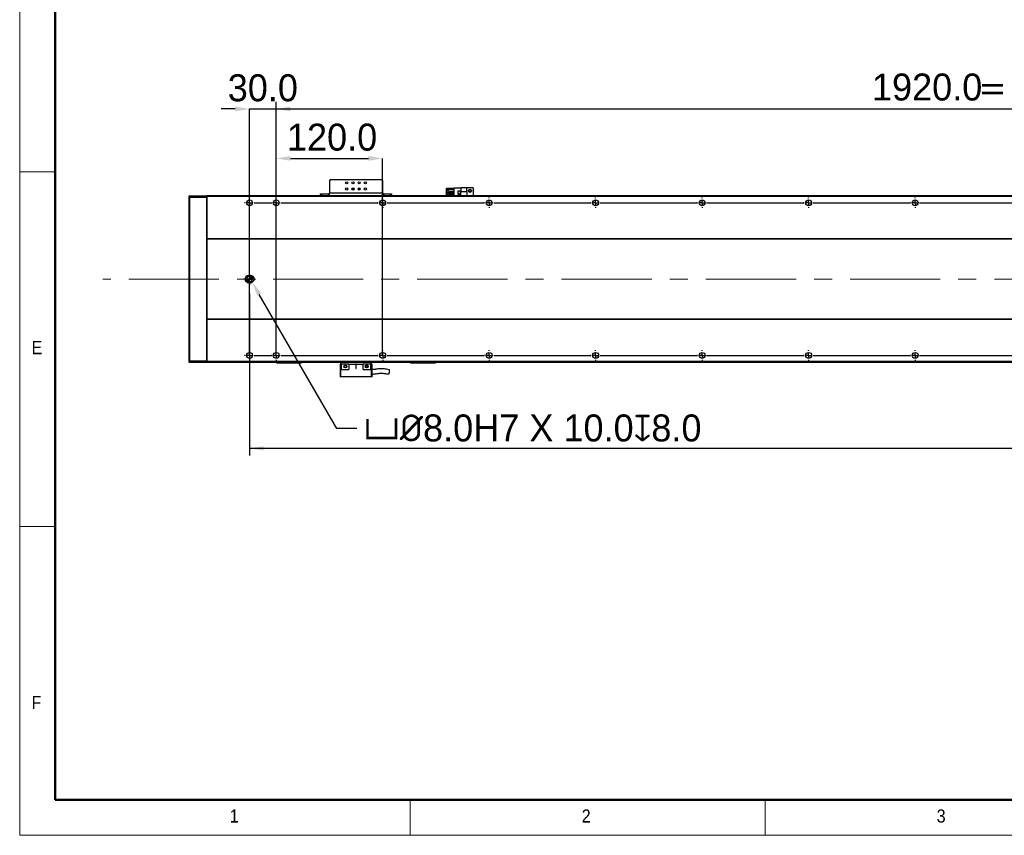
# Model space of a CAD drawing. Header units: millimetres. Extents: x 40 to 3320, y 40 to 2336.
# Tile 1 of 11: x 40 to 1150, y 40 to 959. Entities that reach past the tile are written whole.
import ezdxf

# ---------------------------------------------------------------- set-up
doc = ezdxf.new("R2010")
doc.units = ezdxf.units.MM
doc.header["$LTSCALE"] = 8
doc.header["$PDSIZE"] = -1
doc.linetypes.add('CENTERX2', pattern=[20.32, 12.7, -2.54, 2.54, -2.54])
doc.layers.add('DIMNS', color=7, linetype='Continuous')
doc.styles.add('SLDTEXTSTYLE0', font='Gothic.ttf', dxfattribs={"width": 0.913})
doc.styles.add('SLDTEXTSTYLE7', font='txt')
doc.styles.add('SLDTEXTSTYLE8', font='txt', dxfattribs={"bigfont": 'bigfont'})
doc.dimstyles.new('SLDDIMSTYLE0', dxfattribs={"dimtxt": 30.4, "dimasz": 16, "dimexe": 0, "dimexo": 0.0625, "dimgap": 7.6, "dimtad": 2, "dimdec": 1, "dimrnd": 1e-09, "dimzin": 4, "dimdsep": 46, "dimtxsty": 'SLDTEXTSTYLE7', "dimsah": 1, "dimcen": 0.09, "dimadec": 0, "dimazin": 1, "dimtfac": 1, "dimtdec": 1, "dimtmove": 0, "dimatfit": 0, "dimfxl": 0, "dimfrac": 2, "dimtolj": 1, "dimtzin": 12, "dimarcsym": 0})
doc.dimstyles.new('SLDDIMSTYLE1', dxfattribs={"dimtxt": 30.4, "dimasz": 16, "dimexe": 0, "dimexo": 0.0625, "dimgap": 7.6, "dimtad": 2, "dimdec": 1, "dimrnd": 1e-09, "dimzin": 4, "dimdsep": 46, "dimtxsty": 'SLDTEXTSTYLE7', "dimsah": 1, "dimcen": 0.09, "dimadec": 0, "dimazin": 1, "dimtfac": 1, "dimtdec": 1, "dimtofl": 0, "dimtmove": 0, "dimatfit": 3, "dimfxl": 0, "dimfrac": 2, "dimtolj": 1, "dimtzin": 12, "dimarcsym": 0})
doc.dimstyles.new('SLDDIMSTYLE7', dxfattribs={"dimtxt": 30.4, "dimasz": 16, "dimexe": 0, "dimexo": 0.0625, "dimgap": 7.6, "dimtad": 0, "dimtih": 1, "dimtoh": 1, "dimdec": 1, "dimrnd": 1e-09, "dimzin": 4, "dimdsep": 46, "dimtxsty": 'SLDTEXTSTYLE7', "dimsah": 1, "dimcen": 0, "dimadec": 0, "dimazin": 1, "dimtfac": 1, "dimtdec": 1, "dimtofl": 0, "dimtmove": 0, "dimatfit": 3, "dimfxl": 0, "dimfrac": 2, "dimtolj": 1, "dimtzin": 12, "dimarcsym": 0})

# ---------------------------------------------------------------- blocks, each defined once
blk = doc.blocks.new('_D_23')
at = {"layer": 'DIMNS'}
for p, q in [((329, 769), (329, 866.8)), ((2249, 769), (2249, 866.8)), ((329, 858.8), (2249, 858.8))]:
    blk.add_line(p, q, dxfattribs=at)
for points in [[(329, 858.8), (345, 856.4), (345, 861.2)], [(2249, 858.8), (2233, 861.2), (2233, 856.4)]]:
    blk.add_solid(points, dxfattribs=at)
at = {"layer": 'DIMNS', "char_height": 30.4, "attachment_point": 1}
for s, insert, style in [('1920.0', (1000.4, 898.7), 'SLDTEXTSTYLE7'), ('=16×120.0（PITCH）', (1119.2, 898.7), 'SLDTEXTSTYLE8')]:
    blk.add_mtext(s, dxfattribs=dict(at, insert=insert, style=style))
blk = doc.blocks.new('_D_24')
at = {"layer": 'Defpoints', "color": 0}
for p in [(449, 803), (329, 758.8), (449, 581)]:
    blk.add_point(p, dxfattribs=at)
at = {"layer": 'DIMNS', "color": 0, "lineweight": -2}
for p, q in [((329, 758.9), (329, 803)), ((345, 803), (433, 803)), ((449, 581), (449, 803))]:
    blk.add_line(p, q, dxfattribs=at)
at = {"layer": 'DIMNS', "color": 0}
for points in [[(345, 805.7), (345, 800.4), (329, 803)], [(433, 805.7), (433, 800.4), (449, 803)]]:
    blk.add_solid(points, dxfattribs=at)
at = {"layer": 'DIMNS', "color": 0, "insert": (392, 842.2), "char_height": 30.4, "attachment_point": 2, "style": 'SLDTEXTSTYLE7'}
blk.add_mtext('\\A1;120.0', dxfattribs=at)
blk = doc.blocks.new('_D_25')
at = {"layer": 'Defpoints', "color": 0}
for p in [(329, 858.8), (299, 581), (329, 581)]:
    blk.add_point(p, dxfattribs=at)
at = {"layer": 'DIMNS', "color": 0, "lineweight": -2}
for p, q in [((283, 858.8), (267, 858.8)), ((299, 581), (299, 858.8)), ((299, 858.8), (329, 858.8)), ((329, 581), (329, 858.8)), ((345, 858.8), (361, 858.8))]:
    blk.add_line(p, q, dxfattribs=at)
at = {"layer": 'DIMNS', "color": 0}
for points in [[(283, 861.4), (283, 856.1), (299, 858.8)], [(345, 861.4), (345, 856.1), (329, 858.8)]]:
    blk.add_solid(points, dxfattribs=at)
at = {"layer": 'DIMNS', "color": 0, "insert": (314, 897.8), "char_height": 30.4, "attachment_point": 2, "style": 'SLDTEXTSTYLE7'}
blk.add_mtext('\\A1;30.0', dxfattribs=at)
blk = doc.blocks.new('_D_26')
at = {"layer": 'DIMNS'}
for p, q in [((2279, 656.8), (2279, 468.2)), ((299, 650.3), (299, 468.2)), ((2279, 476.2), (299, 476.2))]:
    blk.add_line(p, q, dxfattribs=at)
for points in [[(299, 476.2), (315, 473.8), (315, 478.6)], [(2279, 476.2), (2263, 478.6), (2263, 473.8)]]:
    blk.add_solid(points, dxfattribs=at)
at = {"layer": 'DIMNS', "insert": (1223.1, 516.1), "char_height": 30.4, "attachment_point": 1, "style": 'SLDTEXTSTYLE7'}
blk.add_mtext('1980.0', dxfattribs=at)
blk = doc.blocks.new('_D_29')
at = {"layer": 'Defpoints', "color": 0}
for p in [(300, 667), (302, 663.5)]:
    blk.add_point(p, dxfattribs=at)
at = {"layer": 'DIMNS', "color": 0, "lineweight": -2}
for p, q in [((397.3, 498.6), (310, 649.7)), ((420.1, 498.6), (397.3, 498.6))]:
    blk.add_line(p, q, dxfattribs=at)
at = {"layer": 'DIMNS', "color": 0}
blk.add_solid([(312.4, 651), (307.7, 648.3), (302, 663.5)], dxfattribs=at)
at = {"layer": 'DIMNS', "color": 0, "insert": (427.7, 514.4), "char_height": 30.4, "attachment_point": 1, "style": 'SLDTEXTSTYLE7'}
blk.add_mtext('\\A1;{\\fGDT|b0|i0|c134|p2;v\\fISOCPEUR|b0|i0|c134|p34;%%C}8.0H7 X 10.0{\\fGDT|b0|i0|c134|p2;x}8.0', dxfattribs=at)
blk = doc.blocks.new('SW_CENTERMARKSYMBOL_8')
at = {"layer": 'DIMNS', "color": 0}
for p, q in [((-35.08, 0), (-35.84, 0)), ((-30, 0), (-32.54, 0)), ((-30, 5.08), (-30, 5.84)), ((-30, 0), (-30, 2.54)), ((-30, 0), (-30, -2.54)), ((-30, 0), (-27.46, 0)), ((-24.92, 0), (-5.08, 0)), ((0, 0), (-2.54, 0)), ((0, 5.08), (0, 5.84)), ((0, 0), (0, 2.54)), ((0, 0), (0, -2.54)), ((0, 0), (2.54, 0)), ((5.08, 0), (114.92, 0)), ((120, 5.08), (120, 5.84)), ((120, 0), (120, 2.54)), ((120, 0), (120, 2.54)), ((240, 5.08), (240, 5.84)), ((240, 0), (240, 2.54)), ((240, 0), (240, 2.54)), ((240, 0), (240, 2.54)), ((360, 5.08), (360, 5.84)), ((360, 0), (360, 2.54)), ((360, 0), (360, 2.54)), ((360, 0), (360, 2.54)), ((360, 0), (360, 2.54)), ((480, 5.08), (480, 5.84)), ((480, 0), (480, 2.54)), ((480, 0), (480, 2.54)), ((480, 0), (480, 2.54)), ((480, 0), (480, 2.54)), ((480, 0), (480, 2.54)), ((600, 5.08), (600, 5.84)), ((600, 0), (600, 2.54)), ((600, 0), (600, 2.54)), ((600, 0), (600, 2.54)), ((600, 0), (600, 2.54)), ((600, 0), (600, 2.54)), ((600, 0), (600, 2.54)), ((720, 5.08), (720, 5.84)), ((720, 0), (720, 2.54)), ((720, 0), (720, 2.54)), ((720, 0), (720, 2.54)), ((720, 0), (720, 2.54)), ((720, 0), (720, 2.54)), ((720, 0), (720, 2.54)), ((720, 0), (720, 2.54)), ((114.92, 0), (114.16, 0)), ((120, 0), (117.46, 0)), ((120, 0), (117.46, 0)), ((120, 0), (120, -2.54)), ((120, 0), (122.54, 0)), ((120, 0), (120, -2.54)), ((120, 0), (122.54, 0)), ((120, -5.08), (120, -5.84)), ((125.08, 0), (125.84, 0)), ((125.08, 0), (234.92, 0)), ((234.92, 0), (234.16, 0)), ((240, 0), (237.46, 0)), ((240, 0), (237.46, 0)), ((240, 0), (237.46, 0)), ((240, 0), (240, -2.54)), ((240, 0), (242.54, 0)), ((240, 0), (240, -2.54)), ((240, 0), (242.54, 0)), ((240, 0), (240, -2.54)), ((240, 0), (242.54, 0)), ((240, -5.08), (240, -5.84)), ((245.08, 0), (245.84, 0)), ((245.08, 0), (354.92, 0)), ((354.92, 0), (354.16, 0)), ((360, 0), (357.46, 0)), ((360, 0), (357.46, 0)), ((360, 0), (357.46, 0)), ((360, 0), (357.46, 0)), ((360, 0), (360, -2.54)), ((360, 0), (362.54, 0)), ((360, 0), (360, -2.54)), ((360, 0), (362.54, 0)), ((360, 0), (360, -2.54)), ((360, 0), (362.54, 0)), ((360, 0), (360, -2.54)), ((360, 0), (362.54, 0)), ((360, -5.08), (360, -5.84)), ((365.08, 0), (365.84, 0)), ((365.08, 0), (474.92, 0)), ((474.92, 0), (474.16, 0)), ((480, 0), (477.46, 0)), ((480, 0), (477.46, 0)), ((480, 0), (477.46, 0)), ((480, 0), (477.46, 0)), ((480, 0), (477.46, 0)), ((480, 0), (480, -2.54)), ((480, 0), (482.54, 0)), ((480, 0), (480, -2.54)), ((480, 0), (482.54, 0)), ((480, 0), (480, -2.54)), ((480, 0), (482.54, 0)), ((480, 0), (480, -2.54)), ((480, 0), (482.54, 0)), ((480, 0), (480, -2.54)), ((480, 0), (482.54, 0)), ((480, -5.08), (480, -5.84)), ((485.08, 0), (485.84, 0)), ((485.08, 0), (594.92, 0)), ((594.92, 0), (594.16, 0)), ((600, 0), (597.46, 0)), ((600, 0), (597.46, 0)), ((600, 0), (597.46, 0)), ((600, 0), (597.46, 0)), ((600, 0), (597.46, 0)), ((600, 0), (597.46, 0)), ((600, 0), (600, -2.54)), ((600, 0), (602.54, 0)), ((600, 0), (600, -2.54)), ((600, 0), (602.54, 0)), ((600, 0), (600, -2.54)), ((600, 0), (602.54, 0)), ((600, 0), (600, -2.54)), ((600, 0), (602.54, 0)), ((600, 0), (600, -2.54)), ((600, 0), (602.54, 0)), ((600, 0), (600, -2.54)), ((600, 0), (602.54, 0)), ((600, -5.08), (600, -5.84)), ((605.08, 0), (605.84, 0)), ((605.08, 0), (714.92, 0)), ((714.92, 0), (714.16, 0)), ((720, 0), (717.46, 0)), ((720, 0), (717.46, 0)), ((720, 0), (717.46, 0)), ((720, 0), (717.46, 0)), ((720, 0), (717.46, 0)), ((720, 0), (717.46, 0)), ((720, 0), (717.46, 0)), ((720, 0), (720, -2.54)), ((720, 0), (722.54, 0)), ((720, 0), (720, -2.54)), ((720, 0), (722.54, 0)), ((720, 0), (720, -2.54)), ((720, 0), (722.54, 0)), ((720, 0), (720, -2.54)), ((720, 0), (722.54, 0)), ((720, 0), (720, -2.54)), ((720, 0), (722.54, 0)), ((720, 0), (720, -2.54)), ((720, 0), (722.54, 0)), ((720, 0), (720, -2.54)), ((720, 0), (722.54, 0)), ((720, -5.08), (720, -5.84)), ((725.08, 0), (725.84, 0)), ((725.08, 0), (834.92, 0)), ((-35.08, -172), (-35.84, -172)), ((-30, -172), (-32.54, -172)), ((-30, -172), (-30, -169.46)), ((-30, -172), (-30, -174.54)), ((-30, -172), (-27.46, -172)), ((-30, -177.08), (-30, -177.84)), ((-24.92, -172), (-5.08, -172)), ((0, -172), (-2.54, -172)), ((0, -172), (0, -169.46)), ((0, -172), (0, -174.54)), ((0, -172), (2.54, -172)), ((0, -177.08), (0, -177.84)), ((5.08, -172), (5.84, -172))]:
    blk.add_line(p, q, dxfattribs=at)
blk = doc.blocks.new('SW_CENTERMARKSYMBOL_9')
at = {"layer": 'DIMNS', "color": 0}
for p, q in [((-125.08, 0), (-125.84, 0)), ((-120, 0), (-122.54, 0)), ((-120, 5.08), (-120, 5.84)), ((-120, 0), (-120, 2.54)), ((-120, 0), (-120, -2.54)), ((-120, 0), (-117.46, 0)), ((-114.92, 0), (-5.08, 0)), ((-5.08, 0), (-5.84, 0)), ((0, 0), (-2.54, 0)), ((0, 0), (-2.54, 0)), ((0, 5.08), (0, 5.84)), ((0, 0), (0, 2.54)), ((0, 0), (0, 2.54)), ((0, 0), (0, -2.54)), ((0, 0), (2.54, 0)), ((0, 0), (0, -2.54)), ((0, 0), (2.54, 0)), ((5.08, 0), (5.84, 0)), ((5.08, 0), (114.92, 0)), ((120, 5.08), (120, 5.84)), ((120, 0), (120, 2.54)), ((120, 0), (120, 2.54)), ((120, 0), (120, 2.54)), ((240, 5.08), (240, 5.84)), ((240, 0), (240, 2.54)), ((240, 0), (240, 2.54)), ((240, 0), (240, 2.54)), ((240, 0), (240, 2.54)), ((360, 5.08), (360, 5.84)), ((360, 0), (360, 2.54)), ((360, 0), (360, 2.54)), ((360, 0), (360, 2.54)), ((360, 0), (360, 2.54)), ((360, 0), (360, 2.54)), ((480, 5.08), (480, 5.84)), ((480, 0), (480, 2.54)), ((480, 0), (480, 2.54)), ((480, 0), (480, 2.54)), ((480, 0), (480, 2.54)), ((480, 0), (480, 2.54)), ((480, 0), (480, 2.54)), ((600, 5.08), (600, 5.84)), ((600, 0), (600, 2.54)), ((600, 0), (600, 2.54)), ((600, 0), (600, 2.54)), ((600, 0), (600, 2.54)), ((600, 0), (600, 2.54)), ((600, 0), (600, 2.54)), ((600, 0), (600, 2.54)), ((-120, -5.08), (-120, -5.84)), ((0, -5.08), (0, -5.84)), ((114.92, 0), (114.16, 0)), ((120, 0), (117.46, 0)), ((120, 0), (117.46, 0)), ((120, 0), (117.46, 0)), ((120, 0), (120, -2.54)), ((120, 0), (122.54, 0)), ((120, 0), (120, -2.54)), ((120, 0), (122.54, 0)), ((120, 0), (120, -2.54)), ((120, 0), (122.54, 0)), ((120, -5.08), (120, -5.84)), ((125.08, 0), (125.84, 0)), ((125.08, 0), (234.92, 0)), ((234.92, 0), (234.16, 0)), ((240, 0), (237.46, 0)), ((240, 0), (237.46, 0)), ((240, 0), (237.46, 0)), ((240, 0), (237.46, 0)), ((240, 0), (240, -2.54)), ((240, 0), (242.54, 0)), ((240, 0), (240, -2.54)), ((240, 0), (242.54, 0)), ((240, 0), (240, -2.54)), ((240, 0), (242.54, 0)), ((240, 0), (240, -2.54)), ((240, 0), (242.54, 0)), ((240, -5.08), (240, -5.84)), ((245.08, 0), (245.84, 0)), ((245.08, 0), (354.92, 0)), ((354.92, 0), (354.16, 0)), ((360, 0), (357.46, 0)), ((360, 0), (357.46, 0)), ((360, 0), (357.46, 0)), ((360, 0), (357.46, 0)), ((360, 0), (357.46, 0)), ((360, 0), (360, -2.54)), ((360, 0), (362.54, 0)), ((360, 0), (360, -2.54)), ((360, 0), (362.54, 0)), ((360, 0), (360, -2.54)), ((360, 0), (362.54, 0)), ((360, 0), (360, -2.54)), ((360, 0), (362.54, 0)), ((360, 0), (360, -2.54)), ((360, 0), (362.54, 0)), ((360, -5.08), (360, -5.84)), ((365.08, 0), (365.84, 0)), ((365.08, 0), (474.92, 0)), ((474.92, 0), (474.16, 0)), ((480, 0), (477.46, 0)), ((480, 0), (477.46, 0)), ((480, 0), (477.46, 0)), ((480, 0), (477.46, 0)), ((480, 0), (477.46, 0)), ((480, 0), (477.46, 0)), ((480, 0), (480, -2.54)), ((480, 0), (482.54, 0)), ((480, 0), (480, -2.54)), ((480, 0), (482.54, 0)), ((480, 0), (480, -2.54)), ((480, 0), (482.54, 0)), ((480, 0), (480, -2.54)), ((480, 0), (482.54, 0)), ((480, 0), (480, -2.54)), ((480, 0), (482.54, 0)), ((480, 0), (480, -2.54)), ((480, 0), (482.54, 0)), ((480, -5.08), (480, -5.84)), ((485.08, 0), (485.84, 0)), ((485.08, 0), (594.92, 0)), ((594.92, 0), (594.16, 0)), ((600, 0), (597.46, 0)), ((600, 0), (597.46, 0)), ((600, 0), (597.46, 0)), ((600, 0), (597.46, 0)), ((600, 0), (597.46, 0)), ((600, 0), (597.46, 0)), ((600, 0), (597.46, 0)), ((600, 0), (600, -2.54)), ((600, 0), (602.54, 0)), ((600, 0), (600, -2.54)), ((600, 0), (602.54, 0)), ((600, 0), (600, -2.54)), ((600, 0), (602.54, 0)), ((600, 0), (600, -2.54)), ((600, 0), (602.54, 0)), ((600, 0), (600, -2.54)), ((600, 0), (602.54, 0)), ((600, 0), (600, -2.54)), ((600, 0), (602.54, 0)), ((600, 0), (600, -2.54)), ((600, 0), (602.54, 0)), ((600, -5.08), (600, -5.84)), ((605.08, 0), (605.84, 0)), ((605.08, 0), (714.92, 0))]:
    blk.add_line(p, q, dxfattribs=at)
blk = doc.blocks.new('SW_CENTERMARKSYMBOL_12')
at = {"layer": 'DIMNS', "color": 0}
for p, q in [((-5.08, 0), (-6.54, 0)), ((0, 0), (-2.54, 0)), ((0, 5.08), (0, 6.54)), ((0, 0), (0, 2.54)), ((0, 0), (0, -2.54)), ((0, 0), (2.54, 0)), ((0, -5.08), (0, -6.54)), ((5.08, 0), (6.54, 0))]:
    blk.add_line(p, q, dxfattribs=at)
blk = doc.blocks.new('SW_DOWELSYMBOL_4')
at = {"linetype": 'Continuous', "lineweight": 18}
h = blk.add_hatch(color=0, dxfattribs=at)
edge = h.paths.add_edge_path(flags=0)
edge.add_arc((0, 0), 4, 180, 270)
edge.add_line((0, -4), (0, 0))
edge.add_line((0, 0), (-4, 0))
h = blk.add_hatch(color=0, dxfattribs=at)
edge = h.paths.add_edge_path(flags=0)
edge.add_arc((0, 0), 4, 0, 90)
edge.add_line((0, 4), (0, 0))
edge.add_line((0, 0), (4, 0))
at = {"layer": 'DIMNS', "color": 0}
blk.add_circle((0, 0), 4, dxfattribs=at)
blk = doc.blocks.new('SW_DOWELSYMBOL_5')
at = {"linetype": 'Continuous', "lineweight": 18}
h = blk.add_hatch(color=0, dxfattribs=at)
edge = h.paths.add_edge_path(flags=0)
edge.add_arc((0, 0), 4, 180, 270)
edge.add_line((0, -4), (0, 0))
edge.add_line((0, 0), (-4, 0))
h = blk.add_hatch(color=0, dxfattribs=at)
edge = h.paths.add_edge_path(flags=0)
edge.add_arc((0, 0), 4, 0, 90)
edge.add_line((0, 4), (0, 0))
edge.add_line((0, 0), (4, 0))
at = {"layer": 'DIMNS', "color": 0}
blk.add_circle((0, 0), 4, dxfattribs=at)

msp = doc.modelspace()

# ---------------------------------------------------------------- linework, layer by layer
at = {"color": 7, "linetype": 'Continuous', "lineweight": 18}
for p, q in [((40, 2336), (40, 40)), ((80, 2296), (80, 80)), ((40, 788), (80, 788)), ((80, 388), (40, 388)), ((80, 80), (3280, 80)), ((480, 40), (480, 80)), ((880, 80), (880, 40)), ((984, 80), (3280, 80)), ((40, 40), (3320, 40))]:
    msp.add_line(p, q, dxfattribs=at)
at = {"color": 7, "linetype": 'Continuous', "lineweight": 50}
for p, q in [((80, 2296), (80, 80)), ((80, 80), (3280, 80))]:
    msp.add_line(p, q, dxfattribs=at)
at = {"color": 7, "linetype": 'Continuous', "lineweight": 25}
for p, q in [((390.0449864, 778.7713308), (389.0449695, 777.7713288)), ((389.0449695, 777.7713288), (389.0449695, 763.9713336)), ((448.0449848, 778.7713308), (390.0449864, 778.7713308)), ((449.0449719, 777.7713288), (448.0449848, 778.7713308)), ((449.0449719, 763.9713336), (449.0449719, 777.7713288)), ((521.3449888, 769.4713298), (521.0449688, 769.1713322)), ((521.3449888, 769.1713322), (521.0449688, 769.1713322)), ((521.0449688, 760.9713275), (521.0449688, 769.1713322)), ((521.3449888, 769.4713298), (521.4692347, 769.4713298)), ((521.4692347, 769.4713298), (521.3449888, 769.1713322)), ((521.3449888, 769.1713322), (521.3449888, 760.9713275)), ((525.7449739, 769.1713322), (521.3449888, 769.1713322)), ((521.4692347, 769.4713298), (525.7449739, 769.4713298)), ((523.344963, 766.0313297), (523.344963, 768.5313273)), ((523.344963, 768.5313273), (529.5449786, 768.5313273)), ((523.344963, 766.0313297), (529.5449786, 766.0313297)), ((525.7449739, 768.5313273), (525.7449739, 769.4713298)), ((525.7449739, 769.4713298), (529.5449786, 769.4713298)), ((525.7449739, 764.991333), (525.7449739, 766.0313297)), ((529.5449786, 760.9713275), (529.5449786, 769.7713274)), ((529.5449786, 769.7713274), (537.0949797, 769.7713274)), ((536.844968, 766.0713319), (533.6449735, 766.0713319)), ((533.6449735, 766.0713319), (533.6449735, 762.8713299)), ((536.7449812, 765.9713302), (533.7449901, 765.9713302)), ((533.7449901, 765.9713302), (533.7449901, 762.9713315)), ((536.7449812, 762.9713315), (536.7449812, 765.9713302)), ((536.844968, 762.8713299), (536.844968, 766.0713319)), ((544.0449707, 769.7713274), (537.0949797, 769.7713274)), ((537.0949797, 769.7713274), (537.0949797, 765.4713292)), ((544.0449707, 765.4713292), (544.0449707, 769.7713274)), ((551.04497, 769.7713274), (544.0449707, 769.7713274)), ((551.04497, 769.7713274), (551.04497, 760.9713275)), ((231.0449473, 760.6713299), (231.3449971, 760.9713275)), ((231.0449473, 758.8470701), (231.0449473, 760.6713299)), ((231.0449473, 758.8470701), (231.3449971, 758.9713309)), ((231.0449473, 575.0955913), (231.0449473, 758.8470701)), ((231.3449971, 760.9713275), (231.3449971, 758.9713309)), ((231.3449971, 760.9713275), (250.7449977, 760.9713275)), ((231.3449971, 758.9713309), (231.3449971, 574.9713305)), ((250.7449977, 758.9713309), (231.3449971, 758.9713309)), ((250.7449977, 758.9713309), (250.7449977, 760.9713275)), ((251.0449879, 760.6713299), (250.7449977, 760.9713275)), ((250.7449977, 574.9713305), (250.7449977, 758.9713309)), ((251.0449879, 758.8470701), (250.7449977, 758.9713309)), ((2327.0449631, 760.9713275), (251.0449879, 760.9713275)), ((251.0449879, 760.9713275), (251.0449879, 759.9713329)), ((2327.0449631, 759.9713329), (251.0449879, 759.9713329)), ((251.0449879, 759.9713329), (251.0449879, 712.4713298)), ((379.044979, 760.9713275), (379.044979, 762.9713315)), ((379.044979, 762.9713315), (380.0449662, 762.9713315)), ((380.0449662, 762.9713315), (380.0449662, 760.9713275)), ((380.0449662, 762.9713315), (388.0449824, 762.9713315)), ((388.0449824, 762.9713315), (388.0449824, 760.9713275)), ((389.0449695, 762.9713315), (388.0449824, 762.9713315)), ((449.0449719, 763.9713336), (389.0449695, 763.9713336)), ((389.0449695, 760.9713275), (389.0449695, 763.9713336)), ((449.0449719, 763.9713336), (449.0449719, 760.9713275)), ((450.0449888, 762.9713315), (449.0449719, 762.9713315)), ((450.0449888, 762.9713315), (450.0449888, 760.9713275)), ((450.0449888, 762.9713315), (458.0449752, 762.9713315)), ((458.0449752, 760.9713275), (458.0449752, 762.9713315)), ((458.0449752, 762.9713315), (459.0449624, 762.9713315)), ((459.0449624, 762.9713315), (459.0449624, 760.9713275)), ((523.344963, 763.4913299), (523.344963, 764.991333)), ((523.344963, 764.991333), (529.5449786, 764.991333)), ((523.344963, 763.4913299), (529.5449786, 763.4913299)), ((523.344963, 760.9713275), (523.344963, 762.4513332)), ((523.344963, 762.4513332), (529.5449786, 762.4513332)), ((525.7449739, 762.4513332), (525.7449739, 763.4913299)), ((533.6449735, 762.8713299), (536.844968, 762.8713299)), ((533.7449901, 762.9713315), (536.7449812, 762.9713315)), ((544.0449707, 765.4713292), (537.0949797, 765.4713292)), ((537.0949797, 760.9713275), (537.0949797, 765.4713292)), ((544.0449707, 765.4713292), (544.0449707, 760.9713275)), ((2327.0449631, 712.4713298), (251.0449879, 712.4713298)), ((251.0449879, 712.4713298), (251.0449879, 711.9713288)), ((2327.0449631, 711.9713288), (251.0449879, 711.9713288)), ((251.0449879, 711.9713288), (251.0449879, 621.9713289)), ((300.0449829, 670.9713304), (298.0449788, 670.9713304)), ((298.0449788, 662.9713305), (300.0449829, 662.9713305)), ((2327.0449631, 621.9713289), (251.0449879, 621.9713289)), ((251.0449879, 621.9713289), (251.0449879, 621.4713316)), ((2327.0449631, 621.4713316), (251.0449879, 621.4713316)), ((251.0449879, 621.4713316), (251.0449879, 573.9713285)), ((231.0449473, 573.2713316), (231.0449473, 575.0955913)), ((231.0449473, 575.0955913), (231.3449971, 574.9713305)), ((231.0449473, 573.2713316), (231.3449971, 572.9713339)), ((231.3449971, 574.9713305), (231.3449971, 572.9713339)), ((231.3449971, 574.9713305), (250.7449977, 574.9713305)), ((250.7449977, 572.9713339), (231.3449971, 572.9713339)), ((251.0449879, 575.0955913), (250.7449977, 574.9713305)), ((250.7449977, 572.9713339), (250.7449977, 574.9713305)), ((251.0449879, 573.2713316), (250.7449977, 572.9713339)), ((2327.0449631, 573.9713285), (251.0449879, 573.9713285)), ((251.0449879, 573.9713285), (251.0449879, 572.9713339)), ((2327.0449631, 572.9713339), (251.0449879, 572.9713339)), ((329.5449607, 572.7713305), (329.5449607, 572.9713339)), ((329.5449607, 572.7713305), (330.5449776, 572.7713305)), ((329.5449607, 572.7713305), (329.8449807, 572.4713329)), ((330.6692533, 572.4713329), (329.8449807, 572.4713329)), ((330.5449776, 572.9713339), (330.5449776, 572.7713305)), ((330.5449776, 572.7713305), (356.5449707, 572.7713305)), ((330.6692533, 572.4713329), (330.5449776, 572.7713305)), ((356.4207248, 572.4713329), (330.6692533, 572.4713329)), ((356.4207248, 572.4713329), (356.5449707, 572.7713305)), ((357.2449677, 572.4713329), (356.4207248, 572.4713329)), ((356.5449707, 572.7713305), (356.5449707, 572.9713339)), ((356.5449707, 572.7713305), (357.5449876, 572.7713305)), ((357.2449677, 572.4713329), (357.5449876, 572.7713305)), ((357.5449876, 572.9713339), (357.5449876, 572.7713305)), ((402.2449843, 571.0713316), (401.044964, 571.0713316)), ((401.044964, 571.0713316), (401.044964, 556.6713337)), ((402.044981, 571.0713316), (402.044981, 572.9713339)), ((411.0449843, 571.0713316), (402.2449843, 571.0713316)), ((402.2449843, 571.0713316), (402.2449843, 565.0713269)), ((411.0449843, 571.0713316), (418.7949888, 571.0713316)), ((411.0449843, 571.0713316), (411.0449843, 565.0713269)), ((419.2949824, 571.0713316), (418.7949888, 571.0713316)), ((418.7949888, 571.0713316), (418.7949888, 566.3213331)), ((419.2949824, 571.0713316), (427.0449869, 571.0713316)), ((419.2949824, 566.3213331), (419.2949824, 571.0713316)), ((427.0449869, 565.0713269), (427.0449869, 571.0713316)), ((435.8449869, 571.0713316), (427.0449869, 571.0713316)), ((432.0542507, 569.1225503), (432.1855001, 568.7185425)), ((435.8449869, 565.0713269), (435.8449869, 571.0713316)), ((437.0449774, 571.0713316), (435.8449869, 571.0713316)), ((436.0449903, 571.0713316), (436.0449903, 572.9713339)), ((437.0449774, 556.6713337), (437.0449774, 571.0713316)), ((480.5449836, 572.7713305), (480.5449836, 572.9713339)), ((480.5449836, 572.7713305), (480.8449738, 572.4713329)), ((480.5449836, 572.7713305), (481.5449707, 572.7713305)), ((481.6692464, 572.4713329), (480.8449738, 572.4713329)), ((481.5449707, 572.9713339), (481.5449707, 572.7713305)), ((481.6692464, 572.4713329), (481.5449707, 572.7713305)), ((481.5449707, 572.7713305), (507.5449638, 572.7713305)), ((507.4207179, 572.4713329), (481.6692464, 572.4713329)), ((507.4207179, 572.4713329), (507.5449638, 572.7713305)), ((508.2449607, 572.4713329), (507.4207179, 572.4713329)), ((507.5449638, 572.7713305), (507.5449638, 572.9713339)), ((507.5449638, 572.7713305), (508.5449807, 572.7713305)), ((508.2449607, 572.4713329), (508.5449807, 572.7713305)), ((508.5449807, 572.9713339), (508.5449807, 572.7713305)), ((402.044981, 556.6713337), (401.044964, 556.6713337)), ((402.2449843, 565.0713269), (402.044981, 565.0713269)), ((402.044981, 556.6713337), (402.044981, 565.0713269)), ((436.0449903, 556.6713337), (402.044981, 556.6713337)), ((402.2449843, 565.0713269), (411.0449843, 565.0713269)), ((427.0449869, 565.0713269), (435.8449869, 565.0713269)), ((436.0449903, 565.0713269), (435.8449869, 565.0713269)), ((436.0449903, 565.0713269), (436.0449903, 556.6713337)), ((437.0449774, 556.6713337), (436.0449903, 556.6713337))]:
    msp.add_line(p, q, dxfattribs=at)
at = {"color": 8, "linetype": 'Continuous', "lineweight": 25}
for p, q in [((416.7949848, 768.4713278), (414.2949872, 768.4713278)), ((423.7949841, 768.4713278), (421.2949864, 768.4713278))]:
    msp.add_line(p, q, dxfattribs=at)
at = {"color": 7, "linetype": 'Continuous', "lineweight": 25}
for centre, radius in [((408.5449755, 775.4713306), 1.25), ((415.5449755, 775.4713306), 1.25), ((422.5449755, 775.4713306), 1.25), ((429.5449755, 775.4713306), 1.25), ((408.5449755, 768.4713306), 1.25), ((415.5449755, 768.4713306), 1.25), ((422.5449755, 768.4713306), 1.25), ((429.5449755, 768.4713306), 1.25), ((547.5449755, 766.4713306), 1.75), ((547.5449755, 766.4713306), 1.25), ((299.0449755, 752.9713306), 3.3), ((329.0449755, 752.9713306), 3.3), ((449.0449755, 752.9713306), 3.3), ((569.0449755, 752.9713306), 3.3), ((689.0449755, 752.9713306), 3.3), ((809.0449755, 752.9713306), 3.3), ((929.0449755, 752.9713306), 3.3), ((1049.0449755, 752.9713306), 3.3), ((299.0449755, 580.9713306), 3.3), ((329.0449755, 580.9713306), 3.3), ((449.0449755, 580.9713306), 3.3), ((569.0449755, 580.9713306), 3.3), ((689.0449755, 580.9713306), 3.3), ((809.0449755, 580.9713306), 3.3), ((929.0449755, 580.9713306), 3.3), ((1049.0449755, 580.9713306), 3.3), ((407.0449755, 568.5713306), 1.6), ((431.0449755, 568.5713306), 1.6)]:
    msp.add_circle(centre, radius, dxfattribs=at)
for centre, radius, start, end in [((547.5449755, 759.4713306), 1.75, 58.9972808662, 121.0027191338), ((298.0449755, 666.9713306), 4, 90, 270), ((300.0449755, 666.9713306), 4, 270, 90), ((419.0449755, 566.3213306), 0.25, 180, 0)]:
    msp.add_arc(centre, radius, start, end, dxfattribs=at)
for points, knots in [([(408.1855111, 568.7185425), (408.2047852, 568.5899811), (408.2435211, 568.3316062), (408.136649, 567.9414066), (407.9145299, 567.5955687), (407.57861, 567.3291357), (407.1607088, 567.1785111), (406.7030847, 567.1712274), (406.2681098, 567.3021818), (406.0368141, 567.4843905), (405.9281342, 567.5700057)], [0, 0, 0, 0, 0.1147373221, 0.2305919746, 0.350926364, 0.4758318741, 0.6054494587, 0.7393966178, 0.8775491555, 1, 1, 1, 1]), ([(407.026618, 569.8708046), (407.1684918, 569.8437663), (407.451622, 569.7898074), (407.8051755, 569.5371321), (407.9845218, 569.288145), (408.0459682, 569.1422427), (408.0542616, 569.1225503)], [0, 0, 0, 0, 0.32231323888, 0.64322344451, 0.95184577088, 1, 1, 1, 1]), ([(431.0449652, 569.7213311), (430.9289972, 569.711122), (430.697058, 569.6907035), (430.3807493, 569.5304191), (430.1247701, 569.2905082), (429.9524157, 568.9832398), (429.879275, 568.6391155), (429.9120058, 568.2886724), (430.0477051, 567.9639623), (430.2739597, 567.6943955), (430.5702705, 567.5045014), (430.9096849, 567.4115195), (431.2614267, 567.4238977), (431.5933681, 567.5404647), (431.8760139, 567.7507826), (432.0811834, 568.0353513), (432.1996881, 568.3695718), (432.1902294, 568.6022193), (432.1855001, 568.7185425)], [0, 0, 0, 0, 0.0624979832, 0.1249976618, 0.187497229, 0.2499957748, 0.3124960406, 0.374995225, 0.4374969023, 0.4999958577, 0.5624976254, 0.6249989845, 0.6874947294, 0.7499994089, 0.8124971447, 0.8749976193, 0.9374990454, 1, 1, 1, 1]), ([(432.1855001, 568.7185425), (432.2047741, 568.5899812), (432.2435099, 568.3316065), (432.136639, 567.9414053), (431.9145195, 567.5955805), (431.5786195, 567.329118), (431.1607049, 567.178519), (430.7030821, 567.1712204), (430.2681168, 567.3021973), (430.0368136, 567.4843918), (429.9281232, 567.5700057)], [0, 0, 0, 0, 0.1147372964, 0.230591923, 0.3509262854, 0.4758248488, 0.6054507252, 0.7393978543, 0.8775419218, 1, 1, 1, 1]), ([(431.026607, 569.8708046), (431.1684809, 569.8437663), (431.451611, 569.7898074), (431.8051646, 569.5371321), (431.9845108, 569.288145), (432.0459572, 569.1422427), (432.0542507, 569.1225503)], [0, 0, 0, 0, 0.32231323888, 0.64322344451, 0.95184577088, 1, 1, 1, 1]), ([(456.3575379, 564.8635674), (455.3874675, 565.0184488), (453.5766284, 565.3075671), (451.1078518, 565.6912385), (449.0491939, 565.8599972), (447.1953174, 565.898885), (445.1626445, 565.8181679), (443.3312976, 565.6113608), (441.8206256, 565.3939275), (440.8108971, 565.2428577), (439.7683389, 565.091345), (438.7055244, 564.9725151), (437.787675, 564.8950456), (437.2383931, 564.9284052), (437.0449774, 564.9401519)], [0, 0, 0, 0, 0.1557751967, 0.2907869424, 0.3967690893, 0.4749909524, 0.5735889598, 0.7047468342, 0.754689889, 0.8070862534, 0.861207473, 0.915954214, 0.9704053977, 1, 1, 1, 1]), ([(437.0449774, 559.9549461), (437.280136, 559.9465301), (437.9979546, 559.9208405), (439.1432846, 560.0090119), (440.824737, 560.20216), (442.5239742, 560.4707901), (444.2007675, 560.7007346), (445.6489064, 560.8460362), (447.3355732, 560.9316277), (449.24589, 560.8687186), (451.283776, 560.644507), (453.3933468, 560.2871704), (454.9403935, 560.0497603), (455.7867639, 559.9198762)], [0, 0, 0, 0, 0.0368682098, 0.112539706, 0.1785183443, 0.3028051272, 0.3842704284, 0.444529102, 0.530287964, 0.6473399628, 0.7447474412, 0.8603544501, 1, 1, 1, 1]), ([(455.7923667, 559.9645648), (455.8268918, 559.9506012), (455.9249398, 559.9109461), (456.1176434, 560.1777524), (456.3320985, 560.6763077), (456.5198037, 561.3729408), (456.65996, 562.1794089), (456.7375086, 563.0185924), (456.7416194, 563.7985891), (456.6681984, 564.4146774), (456.5362661, 564.802939), (456.4133194, 564.8333342), (456.3573293, 564.8471761)], [0, 0, 0, 0, 0.0574058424, 0.1630267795, 0.2664668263, 0.369977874, 0.4747887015, 0.5815855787, 0.6902317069, 0.7997763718, 0.9088180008, 1, 1, 1, 1])]:
    msp.add_open_spline(points, degree=3, knots=knots, dxfattribs=at)
at = {"layer": 'DIMNS', "linetype": 'CENTERX2', "lineweight": 18}
msp.add_line((2377.8449755, 666.9713306), (133.5548782, 666.9713306), dxfattribs=at)

# ---------------------------------------------------------------- block references
at = {"layer": 'DIMNS'}
for name, p in [('SW_CENTERMARKSYMBOL_8', (329.0449755, 752.9713306)), ('SW_CENTERMARKSYMBOL_12', (299.0449755, 666.9713306)), ('SW_DOWELSYMBOL_4', (298.0449755, 666.9713306)), ('SW_DOWELSYMBOL_5', (300.0449755, 666.9713306)), ('SW_CENTERMARKSYMBOL_9', (449.0449755, 580.9713306))]:
    msp.add_blockref(name, p, dxfattribs=at)

# ---------------------------------------------------------------- texts
at = {"color": 7, "linetype": 'Continuous', "lineweight": 0, "char_height": 14.8166667, "attachment_point": 1, "style": 'SLDTEXTSTYLE0'}
for s, insert in [('E', (53.3333333, 597.1704528)), ('F', (53.3333333, 197.1704528)), ('1', (276.6666667, 69.1704848)), ('2', (673.3333333, 69.1704848)), ('3', (1073.3333333, 69.1704848))]:
    msp.add_mtext(s, dxfattribs=dict(at, insert=insert))

# ---------------------------------------------------------------- dimensions: what is measured, and where the dimension line sits
at = {"layer": 'DIMNS'}
dim = msp.add_linear_dim(base=(2249.0449755, 858.7713306), p1=(329.0449755, 758.8113306), p2=(2249.0449755, 758.8113306), text='<>=16×120.0（PITCH）', dimstyle='SLDDIMSTYLE1', dxfattribs=at)
dim.commit()
dim.dimension.update_dxf_attribs({"geometry": '_D_23', "text_midpoint": (1250.1067885, 858.7713306), "dimtype": 160})
for base, p1, p2, dimstyle, picture, middle in [((329.0449755, 858.7713306), (299.0449755, 580.9713306), (329.0449755, 580.9713306), 'SLDDIMSTYLE0', '_D_25', (314.0449755, 858.7713306)), ((449.0449755, 803.0263055), (329.0449755, 758.8113306), (449.0449755, 580.9713306), 'SLDDIMSTYLE0', '_D_24', (392.0009222, 803.0263055)), ((299.0449755, 476.1712275), (2279.0449755, 666.9713306), (299.0449755, 660.4313306), 'SLDDIMSTYLE1', '_D_26', (1282.5350122, 476.1712275))]:
    dim = msp.add_linear_dim(base=base, p1=p1, p2=p2, dimstyle=dimstyle, dxfattribs=at)
    dim.commit()
    dim.dimension.update_dxf_attribs({"geometry": picture, "text_midpoint": middle, "dimtype": 160})
dim = msp.add_radius_dim(center=(300.0449755, 666.9713306), mpoint=(302.0449755, 663.507229), text='{\\fGDT|b0|i0|c134|p2;v\\fISOCPEUR|b0|i0|c134|p34;%%C}8.0H7 X 10.0{\\fGDT|b0|i0|c134|p2;x}8.0', dimstyle='SLDDIMSTYLE7', override={"dimpost": '<>'}, dxfattribs=at)
dim.commit()
dim.dimension.update_dxf_attribs({"geometry": '_D_29', "text_midpoint": (640.5164243, 498.5960431), "dimtype": 164})

doc.saveas('drawing.dxf')
